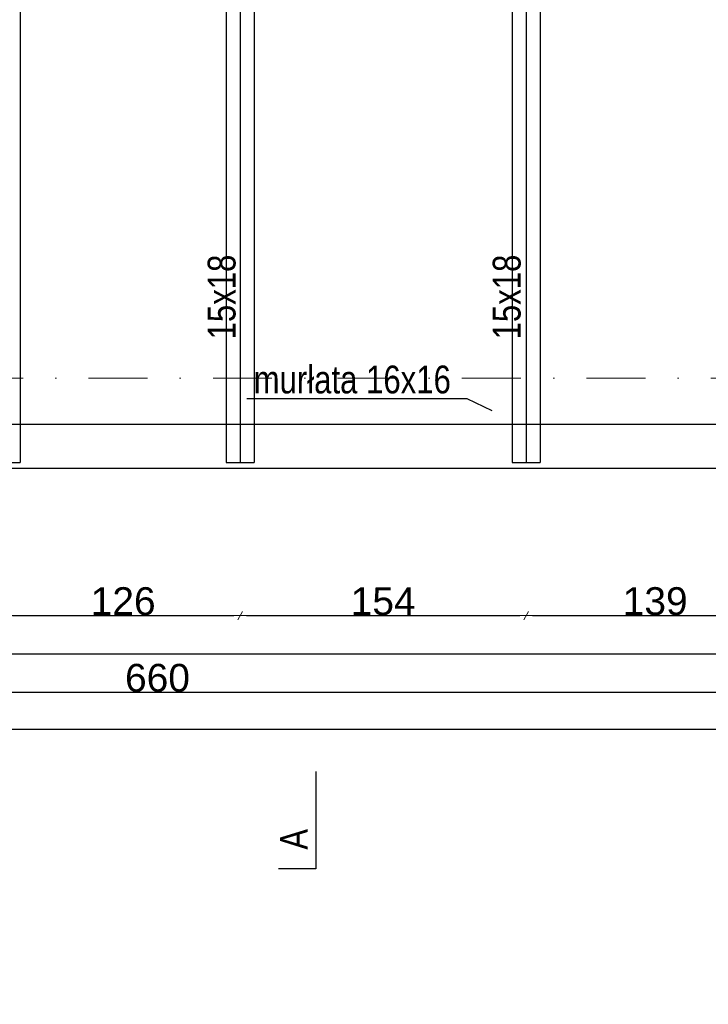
# Model space of a CAD drawing. Header units: millimetres. Extents: x 77315 to 2132699, y -120257 to -89040.
# Tile 18 of 56: x 634041 to 637750, y -119757 to -114451. Entities that reach past the tile are written whole.
import ezdxf

# ---------------------------------------------------------------- set-up
doc = ezdxf.new("R2010")
doc.units = ezdxf.units.MM
doc.header["$MEASUREMENT"] = 0
doc.linetypes.add('Dot & Dashed', pattern=[670.277762, 317.5, -176.388889, 0, -176.388874])
for name, color, linetype in [('detalokna', 7, 'Continuous'), ('DIM MALY', 7, 'Continuous'), ('opisy inne', 7, 'Continuous'), ('OSIE', 7, 'Continuous'), ('Structural - Grid', 7, 'Continuous'), ('wiezba', 7, 'Continuous')]:
    doc.layers.add(name, color=color, linetype=linetype)
doc.styles.add('STYL_AUTOMATYCZNY_2', font='arial.ttf')
doc.styles.add('STYL_AUTOMATYCZNY_3', font='arial.ttf', dxfattribs={"width": 0.8})
doc.dimstyles.new('STYL_AUTOMATYCZNY__9', dxfattribs={"dimtxt": 150, "dimasz": 34.231941, "dimexe": 0.18, "dimexo": 0.0625, "dimgap": 0, "dimtad": 1, "dimtih": 1, "dimtoh": 1, "dimdec": 0, "dimlfac": 0.1, "dimzin": 0, "dimdsep": 46, "dimtxsty": 'STYL_AUTOMATYCZNY_2', "dimblk": 'ARROWHEAD_2', "dimblk1": 'ARROWHEAD_2', "dimblk2": 'ARROWHEAD_2', "dimcen": 0.09, "dimse1": 1, "dimse2": 1, "dimclrd": 5, "dimclre": 5, "dimclrt": 1, "dimadec": 0, "dimazin": 0, "dimtfac": 1, "dimtdec": 4, "dimtmove": 0, "dimatfit": 3, "dimfxl": 0, "dimtolj": 1, "dimtzin": 0, "dimarcsym": 0})

# ---------------------------------------------------------------- blocks, each defined once
blk = doc.blocks.new('ARROWHEAD_2')
at = {"color": 0, "linetype": 'Continuous', "lineweight": 0}
for p, q in [((0, 0), (-1, 0)), ((-0.38, -0.66), (0.38, 0.66))]:
    blk.add_line(p, q, dxfattribs=at)
blk = doc.blocks.new('*D1091', base_point=(536116.7, -11361.7))
at = {"layer": 'Defpoints', "color": 0}
for p in [(654168.9, -116129.6), (623888.9, -117689.9), (654168.9, -117868.4)]:
    blk.add_point(p, dxfattribs=at)
at = {"layer": 'DIM MALY', "color": 5, "lineweight": -2}
blk.add_line((623923.1, -117868.4), (654134.7, -117868.4), dxfattribs=at)
at = {"layer": 'DIM MALY', "color": 5, "lineweight": -2, "xscale": 34.23194115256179, "yscale": 34.23194115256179, "zscale": 34.23194115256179, "rotation": 180}
blk.add_blockref('ARROWHEAD_2', (623888.9, -117868.4), dxfattribs=at)
at = {"layer": 'DIM MALY', "color": 5, "lineweight": -2, "xscale": 34.23194115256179, "yscale": 34.23194115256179, "zscale": 34.23194115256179}
blk.add_blockref('ARROWHEAD_2', (654168.9, -117868.4), dxfattribs=at)
at = {"layer": 'DIM MALY', "color": 1, "insert": (639028.8, -117791.8), "char_height": 150, "attachment_point": 5, "style": 'STYL_AUTOMATYCZNY_2'}
blk.add_mtext('\\A1;3028', dxfattribs=at)
blk = doc.blocks.new('*D1464', base_point=(536116.7, -11361.7))
at = {"layer": 'Defpoints', "color": 0}
for p in [(636769.3, -116726.9), (638159.3, -117661.9), (638159.3, -117730.1)]:
    blk.add_point(p, dxfattribs=at)
at = {"layer": 'DIM MALY', "color": 5, "lineweight": -2}
blk.add_line((636803.5, -117661.9), (638125, -117661.9), dxfattribs=at)
at = {"layer": 'DIM MALY', "color": 5, "lineweight": -2, "xscale": 34.23194115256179, "yscale": 34.23194115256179, "zscale": 34.23194115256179, "rotation": 180}
blk.add_blockref('ARROWHEAD_2', (636769.3, -117661.9), dxfattribs=at)
at = {"layer": 'DIM MALY', "color": 5, "lineweight": -2, "xscale": 34.23194115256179, "yscale": 34.23194115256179, "zscale": 34.23194115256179}
blk.add_blockref('ARROWHEAD_2', (638159.3, -117661.9), dxfattribs=at)
at = {"layer": 'DIM MALY', "color": 1, "insert": (637463.9, -117585.2), "char_height": 150, "attachment_point": 5, "style": 'STYL_AUTOMATYCZNY_2'}
blk.add_mtext('\\A1;139', dxfattribs=at)
blk = doc.blocks.new('*D1467', base_point=(536116.7, -11361.7))
at = {"layer": 'Defpoints', "color": 0}
for p in [(635229, -116726.9), (636769.3, -116726.9), (636769.3, -117661.9)]:
    blk.add_point(p, dxfattribs=at)
at = {"layer": 'DIM MALY', "color": 5, "lineweight": -2}
blk.add_line((635263.2, -117661.9), (636735, -117661.9), dxfattribs=at)
at = {"layer": 'DIM MALY', "color": 5, "lineweight": -2, "xscale": 34.23194115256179, "yscale": 34.23194115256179, "zscale": 34.23194115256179, "rotation": 180}
blk.add_blockref('ARROWHEAD_2', (635229, -117661.9), dxfattribs=at)
at = {"layer": 'DIM MALY', "color": 5, "lineweight": -2, "xscale": 34.23194115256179, "yscale": 34.23194115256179, "zscale": 34.23194115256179}
blk.add_blockref('ARROWHEAD_2', (636769.3, -117661.9), dxfattribs=at)
at = {"layer": 'DIM MALY', "color": 1, "insert": (635998.8, -117585.3), "char_height": 150, "attachment_point": 5, "style": 'STYL_AUTOMATYCZNY_2'}
blk.add_mtext('\\A1;154', dxfattribs=at)
blk = doc.blocks.new('*D1468', base_point=(536116.7, -11361.7))
at = {"layer": 'Defpoints', "color": 0}
for p in [(636769.3, -116726.9), (638159.3, -117661.9), (638159.3, -117730.1)]:
    blk.add_point(p, dxfattribs=at)
at = {"layer": 'DIM MALY', "color": 5, "lineweight": -2}
blk.add_line((636803.5, -117661.9), (638125, -117661.9), dxfattribs=at)
at = {"layer": 'DIM MALY', "color": 5, "lineweight": -2, "xscale": 34.23194115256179, "yscale": 34.23194115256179, "zscale": 34.23194115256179, "rotation": 180}
blk.add_blockref('ARROWHEAD_2', (636769.3, -117661.9), dxfattribs=at)
at = {"layer": 'DIM MALY', "color": 5, "lineweight": -2, "xscale": 34.23194115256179, "yscale": 34.23194115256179, "zscale": 34.23194115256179}
blk.add_blockref('ARROWHEAD_2', (638159.3, -117661.9), dxfattribs=at)
at = {"layer": 'DIM MALY', "color": 1, "insert": (637463.9, -117585.2), "char_height": 150, "attachment_point": 5, "style": 'STYL_AUTOMATYCZNY_2'}
blk.add_mtext('\\A1;139', dxfattribs=at)
blk = doc.blocks.new('*D1471', base_point=(536116.7, -11361.7))
at = {"layer": 'Defpoints', "color": 0}
for p in [(633968.9, -116726.9), (635229, -116726.9), (635229, -117661.9)]:
    blk.add_point(p, dxfattribs=at)
at = {"layer": 'DIM MALY', "color": 5, "lineweight": -2}
blk.add_line((634003.2, -117661.9), (635194.8, -117661.9), dxfattribs=at)
at = {"layer": 'DIM MALY', "color": 5, "lineweight": -2, "xscale": 34.23194115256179, "yscale": 34.23194115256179, "zscale": 34.23194115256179, "rotation": 180}
blk.add_blockref('ARROWHEAD_2', (633968.9, -117661.9), dxfattribs=at)
at = {"layer": 'DIM MALY', "color": 5, "lineweight": -2, "xscale": 34.23194115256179, "yscale": 34.23194115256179, "zscale": 34.23194115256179}
blk.add_blockref('ARROWHEAD_2', (635229, -117661.9), dxfattribs=at)
at = {"layer": 'DIM MALY', "color": 1, "insert": (634598.6, -117585.3), "char_height": 150, "attachment_point": 5, "style": 'STYL_AUTOMATYCZNY_2'}
blk.add_mtext('\\A1;126', dxfattribs=at)
blk = doc.blocks.new('*D1472', base_point=(536116.7, -11361.7))
at = {"layer": 'Defpoints', "color": 0}
for p in [(635229, -116726.9), (636769.3, -116726.9), (636769.3, -117661.9)]:
    blk.add_point(p, dxfattribs=at)
at = {"layer": 'DIM MALY', "color": 5, "lineweight": -2}
blk.add_line((635263.2, -117661.9), (636735, -117661.9), dxfattribs=at)
at = {"layer": 'DIM MALY', "color": 5, "lineweight": -2, "xscale": 34.23194115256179, "yscale": 34.23194115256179, "zscale": 34.23194115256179, "rotation": 180}
blk.add_blockref('ARROWHEAD_2', (635229, -117661.9), dxfattribs=at)
at = {"layer": 'DIM MALY', "color": 5, "lineweight": -2, "xscale": 34.23194115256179, "yscale": 34.23194115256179, "zscale": 34.23194115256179}
blk.add_blockref('ARROWHEAD_2', (636769.3, -117661.9), dxfattribs=at)
at = {"layer": 'DIM MALY', "color": 1, "insert": (635998.8, -117585.3), "char_height": 150, "attachment_point": 5, "style": 'STYL_AUTOMATYCZNY_2'}
blk.add_mtext('\\A1;154', dxfattribs=at)
blk = doc.blocks.new('*D1473', base_point=(536116.7, -11361.7))
at = {"layer": 'Defpoints', "color": 0}
for p in [(636769.3, -116726.9), (638159.3, -117661.9), (638159.3, -117730.1)]:
    blk.add_point(p, dxfattribs=at)
at = {"layer": 'DIM MALY', "color": 5, "lineweight": -2}
blk.add_line((636803.5, -117661.9), (638125, -117661.9), dxfattribs=at)
at = {"layer": 'DIM MALY', "color": 5, "lineweight": -2, "xscale": 34.23194115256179, "yscale": 34.23194115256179, "zscale": 34.23194115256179, "rotation": 180}
blk.add_blockref('ARROWHEAD_2', (636769.3, -117661.9), dxfattribs=at)
at = {"layer": 'DIM MALY', "color": 5, "lineweight": -2, "xscale": 34.23194115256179, "yscale": 34.23194115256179, "zscale": 34.23194115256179}
blk.add_blockref('ARROWHEAD_2', (638159.3, -117661.9), dxfattribs=at)
at = {"layer": 'DIM MALY', "color": 1, "insert": (637463.9, -117585.2), "char_height": 150, "attachment_point": 5, "style": 'STYL_AUTOMATYCZNY_2'}
blk.add_mtext('\\A1;139', dxfattribs=at)
blk = doc.blocks.new('*D1477', base_point=(536116.7, -11361.7))
at = {"layer": 'Defpoints', "color": 0}
for p in [(633968.9, -116726.9), (635229, -116726.9), (635229, -117661.9)]:
    blk.add_point(p, dxfattribs=at)
at = {"layer": 'DIM MALY', "color": 5, "lineweight": -2}
blk.add_line((634003.2, -117661.9), (635194.8, -117661.9), dxfattribs=at)
at = {"layer": 'DIM MALY', "color": 5, "lineweight": -2, "xscale": 34.23194115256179, "yscale": 34.23194115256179, "zscale": 34.23194115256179, "rotation": 180}
blk.add_blockref('ARROWHEAD_2', (633968.9, -117661.9), dxfattribs=at)
at = {"layer": 'DIM MALY', "color": 5, "lineweight": -2, "xscale": 34.23194115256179, "yscale": 34.23194115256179, "zscale": 34.23194115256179}
blk.add_blockref('ARROWHEAD_2', (635229, -117661.9), dxfattribs=at)
at = {"layer": 'DIM MALY', "color": 1, "insert": (634598.6, -117585.3), "char_height": 150, "attachment_point": 5, "style": 'STYL_AUTOMATYCZNY_2'}
blk.add_mtext('\\A1;126', dxfattribs=at)
blk = doc.blocks.new('*D1478', base_point=(536116.7, -11361.7))
at = {"layer": 'Defpoints', "color": 0}
for p in [(635229, -116726.9), (636769.3, -116726.9), (636769.3, -117661.9)]:
    blk.add_point(p, dxfattribs=at)
at = {"layer": 'DIM MALY', "color": 5, "lineweight": -2}
blk.add_line((635263.2, -117661.9), (636735, -117661.9), dxfattribs=at)
at = {"layer": 'DIM MALY', "color": 5, "lineweight": -2, "xscale": 34.23194115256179, "yscale": 34.23194115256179, "zscale": 34.23194115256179, "rotation": 180}
blk.add_blockref('ARROWHEAD_2', (635229, -117661.9), dxfattribs=at)
at = {"layer": 'DIM MALY', "color": 5, "lineweight": -2, "xscale": 34.23194115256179, "yscale": 34.23194115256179, "zscale": 34.23194115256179}
blk.add_blockref('ARROWHEAD_2', (636769.3, -117661.9), dxfattribs=at)
at = {"layer": 'DIM MALY', "color": 1, "insert": (635998.8, -117585.3), "char_height": 150, "attachment_point": 5, "style": 'STYL_AUTOMATYCZNY_2'}
blk.add_mtext('\\A1;154', dxfattribs=at)
blk = doc.blocks.new('*D1479', base_point=(536116.7, -11361.7))
at = {"layer": 'Defpoints', "color": 0}
for p in [(636769.3, -116726.9), (638159.3, -117661.9), (638159.3, -117730.1)]:
    blk.add_point(p, dxfattribs=at)
at = {"layer": 'DIM MALY', "color": 5, "lineweight": -2}
blk.add_line((636803.5, -117661.9), (638125, -117661.9), dxfattribs=at)
at = {"layer": 'DIM MALY', "color": 5, "lineweight": -2, "xscale": 34.23194115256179, "yscale": 34.23194115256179, "zscale": 34.23194115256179, "rotation": 180}
blk.add_blockref('ARROWHEAD_2', (636769.3, -117661.9), dxfattribs=at)
at = {"layer": 'DIM MALY', "color": 5, "lineweight": -2, "xscale": 34.23194115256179, "yscale": 34.23194115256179, "zscale": 34.23194115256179}
blk.add_blockref('ARROWHEAD_2', (638159.3, -117661.9), dxfattribs=at)
at = {"layer": 'DIM MALY', "color": 1, "insert": (637463.9, -117585.2), "char_height": 150, "attachment_point": 5, "style": 'STYL_AUTOMATYCZNY_2'}
blk.add_mtext('\\A1;139', dxfattribs=at)
blk = doc.blocks.new('*D1484', base_point=(536116.7, -11361.7))
at = {"layer": 'Defpoints', "color": 0}
for p in [(633968.9, -116726.9), (635229, -116726.9), (635229, -117661.9)]:
    blk.add_point(p, dxfattribs=at)
at = {"layer": 'DIM MALY', "color": 5, "lineweight": -2}
blk.add_line((634003.2, -117661.9), (635194.8, -117661.9), dxfattribs=at)
at = {"layer": 'DIM MALY', "color": 5, "lineweight": -2, "xscale": 34.23194115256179, "yscale": 34.23194115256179, "zscale": 34.23194115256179, "rotation": 180}
blk.add_blockref('ARROWHEAD_2', (633968.9, -117661.9), dxfattribs=at)
at = {"layer": 'DIM MALY', "color": 5, "lineweight": -2, "xscale": 34.23194115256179, "yscale": 34.23194115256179, "zscale": 34.23194115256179}
blk.add_blockref('ARROWHEAD_2', (635229, -117661.9), dxfattribs=at)
at = {"layer": 'DIM MALY', "color": 1, "insert": (634598.6, -117585.3), "char_height": 150, "attachment_point": 5, "style": 'STYL_AUTOMATYCZNY_2'}
blk.add_mtext('\\A1;126', dxfattribs=at)
blk = doc.blocks.new('*D1485', base_point=(536116.7, -11361.7))
at = {"layer": 'Defpoints', "color": 0}
for p in [(635229, -116726.9), (636769.3, -116726.9), (636769.3, -117661.9)]:
    blk.add_point(p, dxfattribs=at)
at = {"layer": 'DIM MALY', "color": 5, "lineweight": -2}
blk.add_line((635263.2, -117661.9), (636735, -117661.9), dxfattribs=at)
at = {"layer": 'DIM MALY', "color": 5, "lineweight": -2, "xscale": 34.23194115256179, "yscale": 34.23194115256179, "zscale": 34.23194115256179, "rotation": 180}
blk.add_blockref('ARROWHEAD_2', (635229, -117661.9), dxfattribs=at)
at = {"layer": 'DIM MALY', "color": 5, "lineweight": -2, "xscale": 34.23194115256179, "yscale": 34.23194115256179, "zscale": 34.23194115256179}
blk.add_blockref('ARROWHEAD_2', (636769.3, -117661.9), dxfattribs=at)
at = {"layer": 'DIM MALY', "color": 1, "insert": (635998.8, -117585.3), "char_height": 150, "attachment_point": 5, "style": 'STYL_AUTOMATYCZNY_2'}
blk.add_mtext('\\A1;154', dxfattribs=at)
blk = doc.blocks.new('*D1486', base_point=(536116.7, -11361.7))
at = {"layer": 'Defpoints', "color": 0}
for p in [(636769.3, -116726.9), (638159.3, -117661.9), (638159.3, -117730.1)]:
    blk.add_point(p, dxfattribs=at)
at = {"layer": 'DIM MALY', "color": 5, "lineweight": -2}
blk.add_line((636803.5, -117661.9), (638125, -117661.9), dxfattribs=at)
at = {"layer": 'DIM MALY', "color": 5, "lineweight": -2, "xscale": 34.23194115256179, "yscale": 34.23194115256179, "zscale": 34.23194115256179, "rotation": 180}
blk.add_blockref('ARROWHEAD_2', (636769.3, -117661.9), dxfattribs=at)
at = {"layer": 'DIM MALY', "color": 5, "lineweight": -2, "xscale": 34.23194115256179, "yscale": 34.23194115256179, "zscale": 34.23194115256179}
blk.add_blockref('ARROWHEAD_2', (638159.3, -117661.9), dxfattribs=at)
at = {"layer": 'DIM MALY', "color": 1, "insert": (637463.9, -117585.2), "char_height": 150, "attachment_point": 5, "style": 'STYL_AUTOMATYCZNY_2'}
blk.add_mtext('\\A1;139', dxfattribs=at)
blk = doc.blocks.new('*D1492', base_point=(536116.7, -11361.7))
at = {"layer": 'Defpoints', "color": 0}
for p in [(633968.9, -116726.9), (635229, -116726.9), (635229, -117661.9)]:
    blk.add_point(p, dxfattribs=at)
at = {"layer": 'DIM MALY', "color": 5, "lineweight": -2}
blk.add_line((634003.2, -117661.9), (635194.8, -117661.9), dxfattribs=at)
at = {"layer": 'DIM MALY', "color": 5, "lineweight": -2, "xscale": 34.23194115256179, "yscale": 34.23194115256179, "zscale": 34.23194115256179, "rotation": 180}
blk.add_blockref('ARROWHEAD_2', (633968.9, -117661.9), dxfattribs=at)
at = {"layer": 'DIM MALY', "color": 5, "lineweight": -2, "xscale": 34.23194115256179, "yscale": 34.23194115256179, "zscale": 34.23194115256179}
blk.add_blockref('ARROWHEAD_2', (635229, -117661.9), dxfattribs=at)
at = {"layer": 'DIM MALY', "color": 1, "insert": (634598.6, -117585.3), "char_height": 150, "attachment_point": 5, "style": 'STYL_AUTOMATYCZNY_2'}
blk.add_mtext('\\A1;126', dxfattribs=at)
blk = doc.blocks.new('*D1493', base_point=(536116.7, -11361.7))
at = {"layer": 'Defpoints', "color": 0}
for p in [(635229, -116726.9), (636769.3, -116726.9), (636769.3, -117661.9)]:
    blk.add_point(p, dxfattribs=at)
at = {"layer": 'DIM MALY', "color": 5, "lineweight": -2}
blk.add_line((635263.2, -117661.9), (636735, -117661.9), dxfattribs=at)
at = {"layer": 'DIM MALY', "color": 5, "lineweight": -2, "xscale": 34.23194115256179, "yscale": 34.23194115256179, "zscale": 34.23194115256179, "rotation": 180}
blk.add_blockref('ARROWHEAD_2', (635229, -117661.9), dxfattribs=at)
at = {"layer": 'DIM MALY', "color": 5, "lineweight": -2, "xscale": 34.23194115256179, "yscale": 34.23194115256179, "zscale": 34.23194115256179}
blk.add_blockref('ARROWHEAD_2', (636769.3, -117661.9), dxfattribs=at)
at = {"layer": 'DIM MALY', "color": 1, "insert": (635998.8, -117585.3), "char_height": 150, "attachment_point": 5, "style": 'STYL_AUTOMATYCZNY_2'}
blk.add_mtext('\\A1;154', dxfattribs=at)
blk = doc.blocks.new('*D1494', base_point=(536116.7, -11361.7))
at = {"layer": 'Defpoints', "color": 0}
for p in [(636769.3, -116726.9), (638159.3, -117661.9), (638159.3, -117730.1)]:
    blk.add_point(p, dxfattribs=at)
at = {"layer": 'DIM MALY', "color": 5, "lineweight": -2}
blk.add_line((636803.5, -117661.9), (638125, -117661.9), dxfattribs=at)
at = {"layer": 'DIM MALY', "color": 5, "lineweight": -2, "xscale": 34.23194115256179, "yscale": 34.23194115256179, "zscale": 34.23194115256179, "rotation": 180}
blk.add_blockref('ARROWHEAD_2', (636769.3, -117661.9), dxfattribs=at)
at = {"layer": 'DIM MALY', "color": 5, "lineweight": -2, "xscale": 34.23194115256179, "yscale": 34.23194115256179, "zscale": 34.23194115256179}
blk.add_blockref('ARROWHEAD_2', (638159.3, -117661.9), dxfattribs=at)
at = {"layer": 'DIM MALY', "color": 1, "insert": (637463.9, -117585.2), "char_height": 150, "attachment_point": 5, "style": 'STYL_AUTOMATYCZNY_2'}
blk.add_mtext('\\A1;139', dxfattribs=at)
blk = doc.blocks.new('*D1501', base_point=(536116.7, -11361.7))
at = {"layer": 'Defpoints', "color": 0}
for p in [(633968.9, -116726.9), (635229, -116726.9), (635229, -117661.9)]:
    blk.add_point(p, dxfattribs=at)
at = {"layer": 'DIM MALY', "color": 5, "lineweight": -2}
blk.add_line((634003.2, -117661.9), (635194.8, -117661.9), dxfattribs=at)
at = {"layer": 'DIM MALY', "color": 5, "lineweight": -2, "xscale": 34.23194115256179, "yscale": 34.23194115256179, "zscale": 34.23194115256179, "rotation": 180}
blk.add_blockref('ARROWHEAD_2', (633968.9, -117661.9), dxfattribs=at)
at = {"layer": 'DIM MALY', "color": 5, "lineweight": -2, "xscale": 34.23194115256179, "yscale": 34.23194115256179, "zscale": 34.23194115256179}
blk.add_blockref('ARROWHEAD_2', (635229, -117661.9), dxfattribs=at)
at = {"layer": 'DIM MALY', "color": 1, "insert": (634598.6, -117585.3), "char_height": 150, "attachment_point": 5, "style": 'STYL_AUTOMATYCZNY_2'}
blk.add_mtext('\\A1;126', dxfattribs=at)
blk = doc.blocks.new('*D1502', base_point=(536116.7, -11361.7))
at = {"layer": 'Defpoints', "color": 0}
for p in [(635229, -116726.9), (636769.3, -116726.9), (636769.3, -117661.9)]:
    blk.add_point(p, dxfattribs=at)
at = {"layer": 'DIM MALY', "color": 5, "lineweight": -2}
blk.add_line((635263.2, -117661.9), (636735, -117661.9), dxfattribs=at)
at = {"layer": 'DIM MALY', "color": 5, "lineweight": -2, "xscale": 34.23194115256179, "yscale": 34.23194115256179, "zscale": 34.23194115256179, "rotation": 180}
blk.add_blockref('ARROWHEAD_2', (635229, -117661.9), dxfattribs=at)
at = {"layer": 'DIM MALY', "color": 5, "lineweight": -2, "xscale": 34.23194115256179, "yscale": 34.23194115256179, "zscale": 34.23194115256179}
blk.add_blockref('ARROWHEAD_2', (636769.3, -117661.9), dxfattribs=at)
at = {"layer": 'DIM MALY', "color": 1, "insert": (635998.8, -117585.3), "char_height": 150, "attachment_point": 5, "style": 'STYL_AUTOMATYCZNY_2'}
blk.add_mtext('\\A1;154', dxfattribs=at)
blk = doc.blocks.new('*D1503', base_point=(536116.7, -11361.7))
at = {"layer": 'Defpoints', "color": 0}
for p in [(636769.3, -116726.9), (638159.3, -117661.9), (638159.3, -117730.1)]:
    blk.add_point(p, dxfattribs=at)
at = {"layer": 'DIM MALY', "color": 5, "lineweight": -2}
blk.add_line((636803.5, -117661.9), (638125, -117661.9), dxfattribs=at)
at = {"layer": 'DIM MALY', "color": 5, "lineweight": -2, "xscale": 34.23194115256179, "yscale": 34.23194115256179, "zscale": 34.23194115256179, "rotation": 180}
blk.add_blockref('ARROWHEAD_2', (636769.3, -117661.9), dxfattribs=at)
at = {"layer": 'DIM MALY', "color": 5, "lineweight": -2, "xscale": 34.23194115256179, "yscale": 34.23194115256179, "zscale": 34.23194115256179}
blk.add_blockref('ARROWHEAD_2', (638159.3, -117661.9), dxfattribs=at)
at = {"layer": 'DIM MALY', "color": 1, "insert": (637463.9, -117585.2), "char_height": 150, "attachment_point": 5, "style": 'STYL_AUTOMATYCZNY_2'}
blk.add_mtext('\\A1;139', dxfattribs=at)
blk = doc.blocks.new('*D1511', base_point=(536116.7, -11361.7))
at = {"layer": 'Defpoints', "color": 0}
for p in [(633968.9, -116726.9), (635229, -116726.9), (635229, -117661.9)]:
    blk.add_point(p, dxfattribs=at)
at = {"layer": 'DIM MALY', "color": 5, "lineweight": -2}
blk.add_line((634003.2, -117661.9), (635194.8, -117661.9), dxfattribs=at)
at = {"layer": 'DIM MALY', "color": 5, "lineweight": -2, "xscale": 34.23194115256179, "yscale": 34.23194115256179, "zscale": 34.23194115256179, "rotation": 180}
blk.add_blockref('ARROWHEAD_2', (633968.9, -117661.9), dxfattribs=at)
at = {"layer": 'DIM MALY', "color": 5, "lineweight": -2, "xscale": 34.23194115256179, "yscale": 34.23194115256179, "zscale": 34.23194115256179}
blk.add_blockref('ARROWHEAD_2', (635229, -117661.9), dxfattribs=at)
at = {"layer": 'DIM MALY', "color": 1, "insert": (634598.6, -117585.3), "char_height": 150, "attachment_point": 5, "style": 'STYL_AUTOMATYCZNY_2'}
blk.add_mtext('\\A1;126', dxfattribs=at)
blk = doc.blocks.new('*D1512', base_point=(536116.7, -11361.7))
at = {"layer": 'Defpoints', "color": 0}
for p in [(635229, -116726.9), (636769.3, -116726.9), (636769.3, -117661.9)]:
    blk.add_point(p, dxfattribs=at)
at = {"layer": 'DIM MALY', "color": 5, "lineweight": -2}
blk.add_line((635263.2, -117661.9), (636735, -117661.9), dxfattribs=at)
at = {"layer": 'DIM MALY', "color": 5, "lineweight": -2, "xscale": 34.23194115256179, "yscale": 34.23194115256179, "zscale": 34.23194115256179, "rotation": 180}
blk.add_blockref('ARROWHEAD_2', (635229, -117661.9), dxfattribs=at)
at = {"layer": 'DIM MALY', "color": 5, "lineweight": -2, "xscale": 34.23194115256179, "yscale": 34.23194115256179, "zscale": 34.23194115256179}
blk.add_blockref('ARROWHEAD_2', (636769.3, -117661.9), dxfattribs=at)
at = {"layer": 'DIM MALY', "color": 1, "insert": (635998.8, -117585.3), "char_height": 150, "attachment_point": 5, "style": 'STYL_AUTOMATYCZNY_2'}
blk.add_mtext('\\A1;154', dxfattribs=at)
blk = doc.blocks.new('*D1513', base_point=(536116.7, -11361.7))
at = {"layer": 'Defpoints', "color": 0}
for p in [(636769.3, -116726.9), (638159.3, -117661.9), (638159.3, -117730.1)]:
    blk.add_point(p, dxfattribs=at)
at = {"layer": 'DIM MALY', "color": 5, "lineweight": -2}
blk.add_line((636803.5, -117661.9), (638125, -117661.9), dxfattribs=at)
at = {"layer": 'DIM MALY', "color": 5, "lineweight": -2, "xscale": 34.23194115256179, "yscale": 34.23194115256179, "zscale": 34.23194115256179, "rotation": 180}
blk.add_blockref('ARROWHEAD_2', (636769.3, -117661.9), dxfattribs=at)
at = {"layer": 'DIM MALY', "color": 5, "lineweight": -2, "xscale": 34.23194115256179, "yscale": 34.23194115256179, "zscale": 34.23194115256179}
blk.add_blockref('ARROWHEAD_2', (638159.3, -117661.9), dxfattribs=at)
at = {"layer": 'DIM MALY', "color": 1, "insert": (637463.9, -117585.2), "char_height": 150, "attachment_point": 5, "style": 'STYL_AUTOMATYCZNY_2'}
blk.add_mtext('\\A1;139', dxfattribs=at)
blk = doc.blocks.new('*D1522', base_point=(536116.7, -11361.7))
at = {"layer": 'Defpoints', "color": 0}
for p in [(633968.9, -116726.9), (635229, -116726.9), (635229, -117661.9)]:
    blk.add_point(p, dxfattribs=at)
at = {"layer": 'DIM MALY', "color": 5, "lineweight": -2}
blk.add_line((634003.2, -117661.9), (635194.8, -117661.9), dxfattribs=at)
at = {"layer": 'DIM MALY', "color": 5, "lineweight": -2, "xscale": 34.23194115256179, "yscale": 34.23194115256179, "zscale": 34.23194115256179, "rotation": 180}
blk.add_blockref('ARROWHEAD_2', (633968.9, -117661.9), dxfattribs=at)
at = {"layer": 'DIM MALY', "color": 5, "lineweight": -2, "xscale": 34.23194115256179, "yscale": 34.23194115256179, "zscale": 34.23194115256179}
blk.add_blockref('ARROWHEAD_2', (635229, -117661.9), dxfattribs=at)
at = {"layer": 'DIM MALY', "color": 1, "insert": (634598.6, -117585.3), "char_height": 150, "attachment_point": 5, "style": 'STYL_AUTOMATYCZNY_2'}
blk.add_mtext('\\A1;126', dxfattribs=at)
blk = doc.blocks.new('*D1523', base_point=(536116.7, -11361.7))
at = {"layer": 'Defpoints', "color": 0}
for p in [(635229, -116726.9), (636769.3, -116726.9), (636769.3, -117661.9)]:
    blk.add_point(p, dxfattribs=at)
at = {"layer": 'DIM MALY', "color": 5, "lineweight": -2}
blk.add_line((635263.2, -117661.9), (636735, -117661.9), dxfattribs=at)
at = {"layer": 'DIM MALY', "color": 5, "lineweight": -2, "xscale": 34.23194115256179, "yscale": 34.23194115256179, "zscale": 34.23194115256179, "rotation": 180}
blk.add_blockref('ARROWHEAD_2', (635229, -117661.9), dxfattribs=at)
at = {"layer": 'DIM MALY', "color": 5, "lineweight": -2, "xscale": 34.23194115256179, "yscale": 34.23194115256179, "zscale": 34.23194115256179}
blk.add_blockref('ARROWHEAD_2', (636769.3, -117661.9), dxfattribs=at)
at = {"layer": 'DIM MALY', "color": 1, "insert": (635998.8, -117585.3), "char_height": 150, "attachment_point": 5, "style": 'STYL_AUTOMATYCZNY_2'}
blk.add_mtext('\\A1;154', dxfattribs=at)
blk = doc.blocks.new('*D1524', base_point=(536116.7, -11361.7))
at = {"layer": 'Defpoints', "color": 0}
for p in [(636769.3, -116726.9), (638159.3, -117661.9), (638159.3, -117730.1)]:
    blk.add_point(p, dxfattribs=at)
at = {"layer": 'DIM MALY', "color": 5, "lineweight": -2}
blk.add_line((636803.5, -117661.9), (638125, -117661.9), dxfattribs=at)
at = {"layer": 'DIM MALY', "color": 5, "lineweight": -2, "xscale": 34.23194115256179, "yscale": 34.23194115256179, "zscale": 34.23194115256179, "rotation": 180}
blk.add_blockref('ARROWHEAD_2', (636769.3, -117661.9), dxfattribs=at)
at = {"layer": 'DIM MALY', "color": 5, "lineweight": -2, "xscale": 34.23194115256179, "yscale": 34.23194115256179, "zscale": 34.23194115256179}
blk.add_blockref('ARROWHEAD_2', (638159.3, -117661.9), dxfattribs=at)
at = {"layer": 'DIM MALY', "color": 1, "insert": (637463.9, -117585.2), "char_height": 150, "attachment_point": 5, "style": 'STYL_AUTOMATYCZNY_2'}
blk.add_mtext('\\A1;139', dxfattribs=at)
blk = doc.blocks.new('*D1534', base_point=(536116.7, -11361.7))
at = {"layer": 'Defpoints', "color": 0}
for p in [(633968.9, -116726.9), (635229, -116726.9), (635229, -117661.9)]:
    blk.add_point(p, dxfattribs=at)
at = {"layer": 'DIM MALY', "color": 5, "lineweight": -2}
blk.add_line((634003.2, -117661.9), (635194.8, -117661.9), dxfattribs=at)
at = {"layer": 'DIM MALY', "color": 5, "lineweight": -2, "xscale": 34.23194115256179, "yscale": 34.23194115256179, "zscale": 34.23194115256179, "rotation": 180}
blk.add_blockref('ARROWHEAD_2', (633968.9, -117661.9), dxfattribs=at)
at = {"layer": 'DIM MALY', "color": 5, "lineweight": -2, "xscale": 34.23194115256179, "yscale": 34.23194115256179, "zscale": 34.23194115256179}
blk.add_blockref('ARROWHEAD_2', (635229, -117661.9), dxfattribs=at)
at = {"layer": 'DIM MALY', "color": 1, "insert": (634598.6, -117585.3), "char_height": 150, "attachment_point": 5, "style": 'STYL_AUTOMATYCZNY_2'}
blk.add_mtext('\\A1;126', dxfattribs=at)
blk = doc.blocks.new('*D1535', base_point=(536116.7, -11361.7))
at = {"layer": 'Defpoints', "color": 0}
for p in [(635229, -116726.9), (636769.3, -116726.9), (636769.3, -117661.9)]:
    blk.add_point(p, dxfattribs=at)
at = {"layer": 'DIM MALY', "color": 5, "lineweight": -2}
blk.add_line((635263.2, -117661.9), (636735, -117661.9), dxfattribs=at)
at = {"layer": 'DIM MALY', "color": 5, "lineweight": -2, "xscale": 34.23194115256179, "yscale": 34.23194115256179, "zscale": 34.23194115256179, "rotation": 180}
blk.add_blockref('ARROWHEAD_2', (635229, -117661.9), dxfattribs=at)
at = {"layer": 'DIM MALY', "color": 5, "lineweight": -2, "xscale": 34.23194115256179, "yscale": 34.23194115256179, "zscale": 34.23194115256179}
blk.add_blockref('ARROWHEAD_2', (636769.3, -117661.9), dxfattribs=at)
at = {"layer": 'DIM MALY', "color": 1, "insert": (635998.8, -117585.3), "char_height": 150, "attachment_point": 5, "style": 'STYL_AUTOMATYCZNY_2'}
blk.add_mtext('\\A1;154', dxfattribs=at)
blk = doc.blocks.new('*D1536', base_point=(536116.7, -11361.7))
at = {"layer": 'Defpoints', "color": 0}
for p in [(636769.3, -116726.9), (638159.3, -117661.9), (638159.3, -117730.1)]:
    blk.add_point(p, dxfattribs=at)
at = {"layer": 'DIM MALY', "color": 5, "lineweight": -2}
blk.add_line((636803.5, -117661.9), (638125, -117661.9), dxfattribs=at)
at = {"layer": 'DIM MALY', "color": 5, "lineweight": -2, "xscale": 34.23194115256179, "yscale": 34.23194115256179, "zscale": 34.23194115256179, "rotation": 180}
blk.add_blockref('ARROWHEAD_2', (636769.3, -117661.9), dxfattribs=at)
at = {"layer": 'DIM MALY', "color": 5, "lineweight": -2, "xscale": 34.23194115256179, "yscale": 34.23194115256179, "zscale": 34.23194115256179}
blk.add_blockref('ARROWHEAD_2', (638159.3, -117661.9), dxfattribs=at)
at = {"layer": 'DIM MALY', "color": 1, "insert": (637463.9, -117585.2), "char_height": 150, "attachment_point": 5, "style": 'STYL_AUTOMATYCZNY_2'}
blk.add_mtext('\\A1;139', dxfattribs=at)
blk = doc.blocks.new('*D1584', base_point=(536116.7, -11361.7))
at = {"layer": 'Defpoints', "color": 0}
for p in [(638083.9, -118074.9), (631483.9, -119756.7), (638083.9, -119756.7)]:
    blk.add_point(p, dxfattribs=at)
at = {"layer": 'DIM MALY', "color": 5, "lineweight": -2}
blk.add_line((631518.1, -118074.9), (638049.7, -118074.9), dxfattribs=at)
at = {"layer": 'DIM MALY', "color": 5, "lineweight": -2, "xscale": 34.23194115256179, "yscale": 34.23194115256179, "zscale": 34.23194115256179, "rotation": 180}
blk.add_blockref('ARROWHEAD_2', (631483.9, -118074.9), dxfattribs=at)
at = {"layer": 'DIM MALY', "color": 5, "lineweight": -2, "xscale": 34.23194115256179, "yscale": 34.23194115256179, "zscale": 34.23194115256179}
blk.add_blockref('ARROWHEAD_2', (638083.9, -118074.9), dxfattribs=at)
at = {"layer": 'DIM MALY', "color": 1, "insert": (634783.5, -117998.4), "char_height": 150, "attachment_point": 5, "style": 'STYL_AUTOMATYCZNY_2'}
blk.add_mtext('\\A1;660', dxfattribs=at)
blk = doc.blocks.new('*D1700', base_point=(536116.7, -11361.7))
at = {"layer": 'Defpoints', "color": 0}
for p in [(623533.9, -116462.9), (654513.9, -116866.9), (654513.9, -118274.9)]:
    blk.add_point(p, dxfattribs=at)
at = {"layer": 'DIM MALY', "color": 5, "lineweight": -2}
blk.add_line((623568.1, -118274.9), (654479.7, -118274.9), dxfattribs=at)
at = {"layer": 'DIM MALY', "color": 5, "lineweight": -2, "xscale": 34.23194115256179, "yscale": 34.23194115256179, "zscale": 34.23194115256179, "rotation": 180}
blk.add_blockref('ARROWHEAD_2', (623533.9, -118274.9), dxfattribs=at)
at = {"layer": 'DIM MALY', "color": 5, "lineweight": -2, "xscale": 34.23194115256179, "yscale": 34.23194115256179, "zscale": 34.23194115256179}
blk.add_blockref('ARROWHEAD_2', (654513.9, -118274.9), dxfattribs=at)
at = {"layer": 'DIM MALY', "color": 1, "insert": (639023.8, -118198.3), "char_height": 150, "attachment_point": 5, "style": 'STYL_AUTOMATYCZNY_2'}
blk.add_mtext('\\A1;3098', dxfattribs=at)

msp = doc.modelspace()

# ---------------------------------------------------------------- linework, layer by layer
msp.add_lwpolyline([(635635.8, -118501.9), (635635.8, -119026.9), (635435.8, -119026.9)])
at = {"layer": 'detalokna'}
msp.add_lwpolyline([(623533.9, -112624.5), (623533.9, -116866.8), (654513.9, -116866.9), (654513.9, -104516.9), (623507, -104516.9), (623507, -108914.5)], dxfattribs=at)
at = {"layer": 'opisy inne'}
msp.add_lwpolyline([(635264.9, -116492.6), (636450.1, -116492.6), (636584.4, -116556.9)], dxfattribs=at)
at = {"layer": 'OSIE'}
for p, q in [((635229, -104546.9), (635229, -116836.9)), ((636769.3, -104546.9), (636769.3, -116836.9)), ((654243.9, -116632.2), (624012.2, -116632.2))]:
    msp.add_line(p, q, dxfattribs=at)
at = {"layer": 'Structural - Grid', "linetype": 'Dot & Dashed', "lineweight": 15}
msp.add_line((654841.1, -116383.5), (616896.7, -116383.5), dxfattribs=at)
at = {"layer": 'wiezba'}
for p, q in [((634043.9, -104546.9), (634043.9, -116836.9)), ((635154, -104546.9), (635154, -116836.9)), ((635304, -104546.9), (635304, -116836.9)), ((636694.3, -104546.9), (636694.3, -116836.9)), ((636844.3, -104546.9), (636844.3, -116836.9)), ((633893.9, -116836.9), (634043.9, -116836.9)), ((635154, -116836.9), (635304, -116836.9)), ((636694.3, -116836.9), (636844.3, -116836.9))]:
    msp.add_line(p, q, dxfattribs=at)

# ---------------------------------------------------------------- texts
at = {"layer": 'opisy inne', "char_height": 150, "style": 'STYL_AUTOMATYCZNY_3'}
for s, insert, attachment_point, rotation in [('\\A1;{\\pqc;\\fArial|b0|i0|c238|p0;\\W0.800000;15x18}', (635129.9, -115945.4), 5, 90), ('\\A1;{\\pqc;\\fArial|b0|i0|c238|p0;\\W0.800000;15x18}', (636665.1, -115945.4), 5, 90), ('\\A1;{\\pqr;\\fArial|b0|i0|c238|p0;\\W0.800000;A}', (635593.1, -118811.7), 9, 89.9996)]:
    msp.add_mtext(s, dxfattribs=dict(at, insert=insert, attachment_point=attachment_point, rotation=rotation))
at = {"layer": 'opisy inne', "insert": (635832.5, -116390.8), "char_height": 150, "attachment_point": 5, "style": 'STYL_AUTOMATYCZNY_3'}
msp.add_mtext('\\A1;{\\pqc;\\fArial|b0|i0|c238|p0;\\W0.800000;murłata 16x16}', dxfattribs=at)

# ---------------------------------------------------------------- dimensions: what is measured, and where the dimension line sits
at = {"layer": 'DIM MALY'}
for base, p1, p2, picture, middle in [((654168.9, -117868.4), (623888.9, -117689.9), (654168.9, -116129.6), '*D1091', (639028.8, -117868.4)), ((654513.9, -118274.9), (623533.9, -116462.9), (654513.9, -116866.9), '*D1700', (639023.8, -118274.9)), ((635229, -117661.9), (633968.9, -116726.9), (635229, -116726.9), '*D1471', (634598.6, -117661.9)), ((635229, -117661.9), (633968.9, -116726.9), (635229, -116726.9), '*D1477', (634598.6, -117661.9)), ((635229, -117661.9), (633968.9, -116726.9), (635229, -116726.9), '*D1484', (634598.6, -117661.9)), ((635229, -117661.9), (633968.9, -116726.9), (635229, -116726.9), '*D1492', (634598.6, -117661.9)), ((635229, -117661.9), (633968.9, -116726.9), (635229, -116726.9), '*D1501', (634598.6, -117661.9)), ((635229, -117661.9), (633968.9, -116726.9), (635229, -116726.9), '*D1511', (634598.6, -117661.9)), ((635229, -117661.9), (633968.9, -116726.9), (635229, -116726.9), '*D1522', (634598.6, -117661.9)), ((635229, -117661.9), (633968.9, -116726.9), (635229, -116726.9), '*D1534', (634598.6, -117661.9)), ((636769.3, -117661.9), (635229, -116726.9), (636769.3, -116726.9), '*D1467', (635998.8, -117661.9)), ((636769.3, -117661.9), (635229, -116726.9), (636769.3, -116726.9), '*D1472', (635998.8, -117661.9)), ((636769.3, -117661.9), (635229, -116726.9), (636769.3, -116726.9), '*D1478', (635998.8, -117661.9)), ((636769.3, -117661.9), (635229, -116726.9), (636769.3, -116726.9), '*D1485', (635998.8, -117661.9)), ((636769.3, -117661.9), (635229, -116726.9), (636769.3, -116726.9), '*D1493', (635998.8, -117661.9)), ((636769.3, -117661.9), (635229, -116726.9), (636769.3, -116726.9), '*D1502', (635998.8, -117661.9)), ((636769.3, -117661.9), (635229, -116726.9), (636769.3, -116726.9), '*D1512', (635998.8, -117661.9)), ((636769.3, -117661.9), (635229, -116726.9), (636769.3, -116726.9), '*D1523', (635998.8, -117661.9)), ((636769.3, -117661.9), (635229, -116726.9), (636769.3, -116726.9), '*D1535', (635998.8, -117661.9)), ((638159.3, -117661.9), (636769.3, -116726.9), (638159.3, -117730.1), '*D1464', (637463.9, -117661.9)), ((638159.3, -117661.9), (636769.3, -116726.9), (638159.3, -117730.1), '*D1468', (637463.9, -117661.9)), ((638159.3, -117661.9), (636769.3, -116726.9), (638159.3, -117730.1), '*D1473', (637463.9, -117661.9)), ((638159.3, -117661.9), (636769.3, -116726.9), (638159.3, -117730.1), '*D1479', (637463.9, -117661.9)), ((638159.3, -117661.9), (636769.3, -116726.9), (638159.3, -117730.1), '*D1486', (637463.9, -117661.9)), ((638159.3, -117661.9), (636769.3, -116726.9), (638159.3, -117730.1), '*D1494', (637463.9, -117661.9)), ((638159.3, -117661.9), (636769.3, -116726.9), (638159.3, -117730.1), '*D1503', (637463.9, -117661.9)), ((638159.3, -117661.9), (636769.3, -116726.9), (638159.3, -117730.1), '*D1513', (637463.9, -117661.9)), ((638159.3, -117661.9), (636769.3, -116726.9), (638159.3, -117730.1), '*D1524', (637463.9, -117661.9)), ((638159.3, -117661.9), (636769.3, -116726.9), (638159.3, -117730.1), '*D1536', (637463.9, -117661.9)), ((638083.9, -118074.9), (631483.9, -119756.7), (638083.9, -119756.7), '*D1584', (634783.5, -118074.9))]:
    dim = msp.add_linear_dim(base=base, p1=p1, p2=p2, dimstyle='STYL_AUTOMATYCZNY__9', dxfattribs=at)
    dim.commit()
    dim.dimension.update_dxf_attribs({"geometry": picture, "text_midpoint": middle, "dimtype": 160})

doc.saveas('drawing.dxf')
